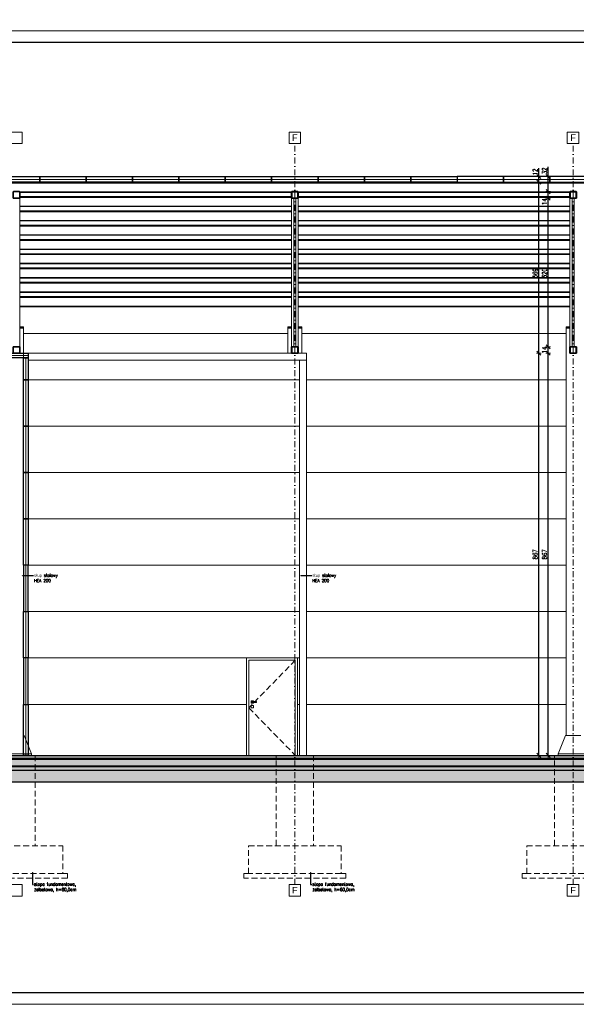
# Model space of a CAD drawing. Header units: millimetres. Extents: x 16720 to 74016, y 25810 to 81213.
# Tile 228 of 256: x 38811 to 40011, y 41736 to 43860. Entities that reach past the tile are written whole.
import ezdxf
from ezdxf import colors
from ezdxf.entities.mleader import LeaderData, LeaderLine
from ezdxf.math import Vec2, Vec3

# ---------------------------------------------------------------- set-up
doc = ezdxf.new("R2010")
doc.units = ezdxf.units.MM
for name, pattern in [('2', [1, 0.5, -0.5]), ('DASHDOTX2', [50.8, 25.4, -12.7, 0, -12.7]), ('DASHED2', [9.525, 6.35, -3.175]), ('HIDDENX2', [19.05, 12.7, -6.35])]:
    doc.linetypes.add(name, pattern=pattern)
for name, color, linetype, lineweight in [('1', 7, 'Continuous', 9), ('_CIENKIE', 35, 'Continuous', 5), ('_GRUBE', 7, 'Continuous', 40), ('_HATCH', 157, 'Continuous', 5), ('_IZOLACJA', 40, 'DASHED2', 9), ('_IZOLACJA obrys', 30, 'Continuous', 5), ('_IZOLACJA TERM.', 94, 'BATTING', 9), ('_OPISY', 110, 'Continuous', 9), ('_OŚ', 165, 'DASHDOTX2', 9), ('_PRZERYWANE', 252, 'HIDDENX2', 9), ('_PŁYTA WARSTWOWA', 70, 'Continuous', 25), ('_RAMKA', 212, 'Continuous', 9), ('_STAL', 113, 'Continuous', 35), ('_WIDOKOWE', 252, 'Continuous', 9), ('_WYMIAR', 151, 'Continuous', 9), ('_ŚREDNIE', 90, 'Continuous', 25)]:
    doc.layers.add(name, color=color, linetype=linetype, lineweight=lineweight)
doc.styles.add('ROMANS', font='romans.shx', dxfattribs={"width": 0.8, "height": 17})
doc.styles.add('ROMANS 50', font='romans.shx', dxfattribs={"width": 0.7, "height": 10})
doc.styles.get("Standard").update_dxf_attribs({"font": 'arial.ttf'})
doc.linetypes.add('BATTING', pattern='A,0.00254,-2.54,[134,ltypeshp.shx,S=2.54,R=0,X=-2.54,Y=0],-5.08,[134,ltypeshp.shx,S=2.54,R=180,X=2.54,Y=0],-2.54', length=10.16254)
doc.dimstyles.new('DOM w 50', dxfattribs={"dimscale": 3, "dimtxt": 10, "dimasz": 0.3, "dimexe": 1.25, "dimexo": 2, "dimgap": 1, "dimtad": 1, "dimdec": 0, "dimtxsty": 'ROMANS 50', "dimblk1": 'wymgreg', "dimblk2": 'wymgregII', "dimsah": 1, "dimcen": 2.5, "dimdle": 1, "dimse1": 1, "dimse2": 1, "dimclre": 254, "dimadec": 0, "dimazin": 0, "dimtfac": 1, "dimtdec": 0, "dimtix": 1, "dimtmove": 1, "dimatfit": 3, "dimfxl": 1.25, "dimarcsym": 0})
pattern_1 = [(45, (-154994.024, 6872.2466), (7e-16, 3.367596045), [2.38125, -2.38125])]

# ---------------------------------------------------------------- blocks, each defined once
blk = doc.blocks.new('wymgreg')
at = {"layer": '1'}
for p, q in [((0, 0), (-4.9, -4.9)), ((4.8, 0), (-3.9, 0)), ((0, 5.7), (0, -5.7)), ((0, 0), (4.9, 4.9))]:
    blk.add_line(p, q, dxfattribs=at)
blk = doc.blocks.new('wymgregII')
at = {"layer": '1', "rotation": 180}
blk.add_blockref('wymgreg', (0, 0), dxfattribs=at)
blk = doc.blocks.new('*D7049')
at = {"layer": '_WYMIAR', "color": 0, "lineweight": -2}
blk.add_line((39950.5, 42273.7), (39950.5, 43139.2), dxfattribs=at)
at = {"layer": 'Defpoints', "color": 0}
for p in [(39950.5, 43140.1), (39999.2, 43140.1), (39987.1, 42272.8)]:
    blk.add_point(p, dxfattribs=at)
at = {"layer": '_WYMIAR', "color": 0, "linetype": 'ByBlock', "lineweight": -2, "xscale": 0.8999999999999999, "yscale": 0.8999999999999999, "zscale": 0.8999999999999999}
for name, p, rotation in [('wymgregII', (39950.5, 43140.1), 90), ('wymgreg', (39950.5, 42272.8), 270)]:
    blk.add_blockref(name, p, dxfattribs=dict(at, rotation=rotation))
at = {"layer": '_WYMIAR', "color": 0, "insert": (39942.5, 42706.4), "char_height": 10, "attachment_point": 5, "rotation": 90, "style": 'ROMANS 50'}
blk.add_mtext('867', dxfattribs=at)
blk = doc.blocks.new('*D7050')
at = {"layer": '_WYMIAR', "color": 0, "lineweight": -2}
for p, q in [((39950.5, 43155), (39950.5, 43155.9)), ((39950.5, 43140.1), (39950.5, 43154.1)), ((39950.5, 43139.2), (39950.5, 43138.3))]:
    blk.add_line(p, q, dxfattribs=at)
at = {"layer": 'Defpoints', "color": 0}
for p in [(39950.5, 43154.1), (39999.2, 43140.1), (40000, 43154.1)]:
    blk.add_point(p, dxfattribs=at)
at = {"layer": '_WYMIAR', "color": 0, "linetype": 'ByBlock', "lineweight": -2, "xscale": 0.8999999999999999, "yscale": 0.8999999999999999, "zscale": 0.8999999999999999}
for name, p, rotation in [('wymgregII', (39950.5, 43154.1), 270), ('wymgreg', (39950.5, 43140.1), 90)]:
    blk.add_blockref(name, p, dxfattribs=dict(at, rotation=rotation))
at = {"layer": '_WYMIAR', "color": 0, "insert": (39942.5, 43147.1), "char_height": 10, "attachment_point": 5, "rotation": 90, "style": 'ROMANS 50'}
blk.add_mtext('14', dxfattribs=at)
blk = doc.blocks.new('*D7051')
at = {"layer": '_WYMIAR', "color": 0, "lineweight": -2}
blk.add_line((39950.5, 43155), (39950.5, 43473.5), dxfattribs=at)
at = {"layer": 'Defpoints', "color": 0}
for p in [(39950.5, 43474.4), (40000, 43474.4), (40000, 43154.1)]:
    blk.add_point(p, dxfattribs=at)
at = {"layer": '_WYMIAR', "color": 0, "linetype": 'ByBlock', "lineweight": -2, "xscale": 0.8999999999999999, "yscale": 0.8999999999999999, "zscale": 0.8999999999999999}
for name, p, rotation in [('wymgregII', (39950.5, 43474.4), 90), ('wymgreg', (39950.5, 43154.1), 270)]:
    blk.add_blockref(name, p, dxfattribs=dict(at, rotation=rotation))
at = {"layer": '_WYMIAR', "color": 0, "insert": (39942.5, 43312.6), "char_height": 10, "attachment_point": 5, "rotation": 90, "style": 'ROMANS 50'}
blk.add_mtext('320', dxfattribs=at)
blk = doc.blocks.new('*D7052')
at = {"layer": '_WYMIAR', "color": 0, "lineweight": -2}
blk.add_line((39950.5, 43475.3), (39950.5, 43487.8), dxfattribs=at)
at = {"layer": 'Defpoints', "color": 0}
for p in [(39950.5, 43488.7), (39999.2, 43488.7), (40000, 43474.4)]:
    blk.add_point(p, dxfattribs=at)
at = {"layer": '_WYMIAR', "color": 0, "linetype": 'ByBlock', "lineweight": -2, "xscale": 0.8999999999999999, "yscale": 0.8999999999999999, "zscale": 0.8999999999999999}
for name, p, rotation in [('wymgregII', (39950.5, 43488.7), 90), ('wymgreg', (39950.5, 43474.4), 270)]:
    blk.add_blockref(name, p, dxfattribs=dict(at, rotation=rotation))
at = {"layer": '_WYMIAR', "color": 0, "insert": (39942.5, 43466.8), "char_height": 10, "attachment_point": 5, "rotation": 90, "style": 'ROMANS 50'}
blk.add_mtext('14', dxfattribs=at)
blk = doc.blocks.new('*D7053')
at = {"layer": '_WYMIAR', "color": 0, "lineweight": -2}
for p, q in [((39950.5, 43521.2), (39950.5, 43542)), ((39950.5, 43489.6), (39950.5, 43520.3))]:
    blk.add_line(p, q, dxfattribs=at)
at = {"layer": 'Defpoints', "color": 0}
for p in [(39950.5, 43521.2), (39966.3, 43521.2), (39999.2, 43488.7)]:
    blk.add_point(p, dxfattribs=at)
at = {"layer": '_WYMIAR', "color": 0, "linetype": 'ByBlock', "lineweight": -2, "xscale": 0.8999999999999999, "yscale": 0.8999999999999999, "zscale": 0.8999999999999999}
for name, p, rotation in [('wymgregII', (39950.5, 43521.2), 90), ('wymgreg', (39950.5, 43488.7), 270)]:
    blk.add_blockref(name, p, dxfattribs=dict(at, rotation=rotation))
at = {"layer": '_WYMIAR', "color": 0, "insert": (39942.5, 43533.4), "char_height": 10, "attachment_point": 5, "rotation": 90, "style": 'ROMANS 50'}
blk.add_mtext('32', dxfattribs=at)
blk = doc.blocks.new('*D7054')
at = {"layer": '_WYMIAR', "color": 0, "lineweight": -2}
blk.add_line((39930.2, 42273.7), (39930.2, 43139.2), dxfattribs=at)
at = {"layer": 'Defpoints', "color": 0}
for p in [(39930.2, 43140.1), (40000.4, 43140.1), (39980.8, 42272.8)]:
    blk.add_point(p, dxfattribs=at)
at = {"layer": '_WYMIAR', "color": 0, "linetype": 'ByBlock', "lineweight": -2, "xscale": 0.8999999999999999, "yscale": 0.8999999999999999, "zscale": 0.8999999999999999}
for name, p, rotation in [('wymgregII', (39930.2, 43140.1), 90), ('wymgreg', (39930.2, 42272.8), 270)]:
    blk.add_blockref(name, p, dxfattribs=dict(at, rotation=rotation))
at = {"layer": '_WYMIAR', "color": 0, "insert": (39922.2, 42706.4), "char_height": 10, "attachment_point": 5, "rotation": 90, "style": 'ROMANS 50'}
blk.add_mtext('867', dxfattribs=at)
blk = doc.blocks.new('*D7055')
at = {"layer": '_WYMIAR', "color": 0, "lineweight": -2}
blk.add_line((39930.2, 43141), (39930.2, 43508.1), dxfattribs=at)
at = {"layer": 'Defpoints', "color": 0}
for p in [(39919.2, 43509), (39930.2, 43509), (40000.4, 43140.1)]:
    blk.add_point(p, dxfattribs=at)
at = {"layer": '_WYMIAR', "color": 0, "linetype": 'ByBlock', "lineweight": -2, "xscale": 0.8999999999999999, "yscale": 0.8999999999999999, "zscale": 0.8999999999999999}
for name, p, rotation in [('wymgregII', (39930.2, 43509), 90), ('wymgreg', (39930.2, 43140.1), 270)]:
    blk.add_blockref(name, p, dxfattribs=dict(at, rotation=rotation))
at = {"layer": '_WYMIAR', "color": 0, "insert": (39922.2, 43312.5), "char_height": 10, "attachment_point": 5, "rotation": 90, "style": 'ROMANS 50'}
blk.add_mtext('369', dxfattribs=at)
blk = doc.blocks.new('*D7056')
at = {"layer": '_WYMIAR', "color": 0, "lineweight": -2}
for p, q in [((39930.2, 43521.2), (39930.2, 43539.4)), ((39930.2, 43509.9), (39930.2, 43520.3))]:
    blk.add_line(p, q, dxfattribs=at)
at = {"layer": 'Defpoints', "color": 0}
for p in [(39888.2, 43521.2), (39930.2, 43521.2), (39919.2, 43509)]:
    blk.add_point(p, dxfattribs=at)
at = {"layer": '_WYMIAR', "color": 0, "linetype": 'ByBlock', "lineweight": -2, "xscale": 0.8999999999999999, "yscale": 0.8999999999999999, "zscale": 0.8999999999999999}
for name, p, rotation in [('wymgregII', (39930.2, 43521.2), 90), ('wymgreg', (39930.2, 43509), 270)]:
    blk.add_blockref(name, p, dxfattribs=dict(at, rotation=rotation))
at = {"layer": '_WYMIAR', "color": 0, "insert": (39922.2, 43531.3), "char_height": 10, "attachment_point": 5, "rotation": 90, "style": 'ROMANS 50'}
blk.add_mtext('12', dxfattribs=at)

msp = doc.modelspace()

# ---------------------------------------------------------------- hatches: boundary and pattern name
at = {"layer": '_HATCH'}
h = msp.add_hatch(dxfattribs=at)
h.set_pattern_fill('DASH', color=256, scale=0.75, angle=45)
h.set_pattern_definition(pattern_1)
h.paths.add_polyline_path([(41215.6, 42272.8), (38192.6, 42272.8), (38192.6, 42264.8), (41215.6, 42264.8)])
h = msp.add_hatch(dxfattribs=at)
h.set_pattern_fill('DASH', color=256, scale=0.75, angle=45)
h.set_pattern_definition(pattern_1)
h.paths.add_polyline_path([(41215.6, 42264.8), (38192.6, 42264.8), (38192.6, 42249.8), (41215.6, 42249.8)])
h = msp.add_hatch(dxfattribs=at)
h.set_pattern_fill('AR-CONC', color=157, scale=0.05, angle=45)
h.paths.add_polyline_path([(41215.6, 42249.8), (38192.6, 42249.8), (38192.6, 42239.8), (41215.6, 42239.8)])
h = msp.add_hatch(dxfattribs=at)
h.set_pattern_fill('AR-SAND', color=157, scale=0.08, angle=45)
h.paths.add_polyline_path([(41239.6, 42212.8), (41239.6, 42077.8), (41215.6, 42077.8), (41215.6, 42239.8), (38192.6, 42239.8), (38192.6, 42077.8), (38168.6, 42077.8), (38168.6, 42212.8), (38039.8, 42212.8), (38138.6, 42047.8), (38222.6, 42047.8), (38389.6, 42214.8), (41018.6, 42214.8), (41185.6, 42047.8), (41269.6, 42047.8), (41434.6, 42212.8)])

# ---------------------------------------------------------------- linework, layer by layer
at = {"layer": '_CIENKIE', "color": 157}
for p, q in [((39389.1, 43182.8), (38819.1, 43182.8)), ((39989.1, 43182.8), (39419.1, 43182.8)), ((39989.1, 43082.8), (39429.1, 43082.8)), ((39989.1, 42982.8), (39429.1, 42982.8)), ((39989.1, 42882.8), (39429.1, 42882.8)), ((39989.1, 42782.8), (39429.1, 42782.8)), ((39989.1, 42682.8), (39429.1, 42682.8)), ((39989.1, 42582.8), (39429.1, 42582.8)), ((39989.1, 42482.8), (39429.1, 42482.8)), ((39989.1, 42382.8), (39429.1, 42382.8))]:
    msp.add_line(p, q, dxfattribs=at)
at = {"layer": '_GRUBE'}
msp.add_lwpolyline([(38192.6, 42249.8), (41215.6, 42249.8), (41215.6, 42264.8), (38192.6, 42264.8), (38192.6, 42249.8)], dxfattribs=at)
at = {"layer": '_IZOLACJA', "linetype": '2', "ltscale": 10, "const_width": 0.5}
msp.add_lwpolyline([(41213.6, 42265.8), (38194.6, 42265.8)], dxfattribs=at)
at = {"layer": '_IZOLACJA obrys'}
msp.add_lwpolyline([(41213.6, 42266.8), (38194.6, 42266.8)], dxfattribs=at)
at = {"layer": '_IZOLACJA TERM.', "ltscale": 0.58}
for p, q in [((38854.1, 43515.1), (38754.1, 43515.1)), ((38954.1, 43515.1), (38854.1, 43515.1)), ((39054.1, 43515.1), (38954.1, 43515.1)), ((39154.1, 43515.1), (39054.1, 43515.1)), ((39254.1, 43515.1), (39154.1, 43515.1)), ((39354.1, 43515.1), (39254.1, 43515.1)), ((39454.1, 43515.1), (39354.1, 43515.1)), ((39554.1, 43515.1), (39454.1, 43515.1)), ((39654.1, 43515.1), (39554.1, 43515.1)), ((39754.1, 43515.1), (39654.1, 43515.1)), ((39754.1, 43515.1), (39854.1, 43515.1)), ((39854.1, 43515.1), (39954.1, 43515.1)), ((39954.1, 43515.1), (40054.1, 43515.1))]:
    msp.add_line(p, q, dxfattribs=at)
at = {"layer": '_IZOLACJA TERM.', "ltscale": 0.48}
for p, q in [((38189.1, 43135.1), (38829.1, 43135.1)), ((38824.1, 43130.1), (38824.1, 43082.8)), ((38824.1, 43082.8), (38824.1, 42982.8)), ((38824.1, 42982.8), (38824.1, 42882.8)), ((38824.1, 42882.8), (38824.1, 42782.8)), ((38824.1, 42782.8), (38824.1, 42682.8)), ((38824.1, 42582.8), (38824.1, 42682.8)), ((38824.1, 42582.8), (38824.1, 42482.8)), ((38824.1, 42382.8), (38824.1, 42482.8)), ((38824.1, 42382.8), (38824.1, 42272.8))]:
    msp.add_line(p, q, dxfattribs=at)
at = {"layer": '_OŚ', "ltscale": 0.5}
for p, q in [((39404.1, 41994.1), (39404.1, 43592.2)), ((40004.1, 41994.1), (40004.1, 43592.2))]:
    msp.add_line(p, q, dxfattribs=at)
at = {"layer": '_OŚ', "linetype": 'ByBlock'}
for points in [[(38791.6, 43592.2), (38816.6, 43592.2), (38816.6, 43617.2), (38791.6, 43617.2)], [(39391.6, 43592.2), (39416.6, 43592.2), (39416.6, 43617.2), (39391.6, 43617.2)], [(39991.6, 43592.2), (40016.6, 43592.2), (40016.6, 43617.2), (39991.6, 43617.2)], [(38791.6, 41969.1), (38816.6, 41969.1), (38816.6, 41994.1), (38791.6, 41994.1)], [(39391.6, 41969.1), (39416.6, 41969.1), (39416.6, 41994.1), (39391.6, 41994.1)], [(39991.6, 41969.1), (40016.6, 41969.1), (40016.6, 41994.1), (39991.6, 41994.1)]]:
    msp.add_lwpolyline(points, close=True, dxfattribs=at)
at = {"layer": '_PRZERYWANE'}
for points in [[(39405.1, 42477.8), (39305.1, 42375.3), (39405.1, 42272.8)], [(38764.1, 42077.8), (38764.1, 42272.8), (38844.1, 42272.8), (38844.1, 42077.8)], [(39364.1, 42077.8), (39364.1, 42272.8), (39444.1, 42272.8), (39444.1, 42077.8)], [(39964.1, 42077.8), (39964.1, 42272.8), (40044.1, 42272.8), (40044.1, 42077.8)], [(38904.1, 42017.8), (38914.1, 42017.8), (38914.1, 42007.8), (38694.1, 42007.8), (38694.1, 42017.8), (38704.1, 42017.8)], [(39504.1, 42017.8), (39514.1, 42017.8), (39514.1, 42007.8), (39294.1, 42007.8), (39294.1, 42017.8), (39304.1, 42017.8)], [(40104.1, 42017.8), (40114.1, 42017.8), (40114.1, 42007.8), (39894.1, 42007.8), (39894.1, 42017.8), (39904.1, 42017.8)]]:
    msp.add_lwpolyline(points, dxfattribs=at)
for points in [[(38704.1, 42077.8), (38904.1, 42077.8), (38904.1, 42017.8), (38704.1, 42017.8)], [(39304.1, 42077.8), (39504.1, 42077.8), (39504.1, 42017.8), (39304.1, 42017.8)], [(39904.1, 42077.8), (40104.1, 42077.8), (40104.1, 42017.8), (39904.1, 42017.8)]]:
    msp.add_lwpolyline(points, close=True, dxfattribs=at)
at = {"layer": '_PŁYTA WARSTWOWA'}
for points in [[(38754.1, 43521.2), (38854.1, 43521.2), (38854.1, 43509), (38754.1, 43509)], [(38854.1, 43521.2), (38954.1, 43521.2), (38954.1, 43509), (38854.1, 43509)], [(38954.1, 43521.2), (39054.1, 43521.2), (39054.1, 43509), (38954.1, 43509)], [(39054.1, 43521.2), (39154.1, 43521.2), (39154.1, 43509), (39054.1, 43509)], [(39154.1, 43521.2), (39254.1, 43521.2), (39254.1, 43509), (39154.1, 43509)], [(39254.1, 43521.2), (39354.1, 43521.2), (39354.1, 43509), (39254.1, 43509)], [(39354.1, 43521.2), (39454.1, 43521.2), (39454.1, 43509), (39354.1, 43509)], [(39454.1, 43521.2), (39554.1, 43521.2), (39554.1, 43509), (39454.1, 43509)], [(39554.1, 43521.2), (39654.1, 43521.2), (39654.1, 43509), (39554.1, 43509)], [(39654.1, 43521.2), (39754.1, 43521.2), (39754.1, 43509), (39654.1, 43509)], [(39854.1, 43521.2), (39754.1, 43521.2), (39754.1, 43509), (39854.1, 43509)], [(39954.1, 43521.2), (39854.1, 43521.2), (39854.1, 43509), (39954.1, 43509)], [(40054.1, 43521.2), (39954.1, 43521.2), (39954.1, 43509), (40054.1, 43509)], [(38829.1, 43130.1), (38189.1, 43130.1), (38189.1, 43140.1), (38829.1, 43140.1)], [(38819.1, 43082.8), (38819.1, 43130.1), (38829.1, 43130.1), (38829.1, 43082.8)], [(38819.1, 42982.8), (38819.1, 43082.8), (38829.1, 43082.8), (38829.1, 42982.8)], [(38819.1, 42882.8), (38819.1, 42982.8), (38829.1, 42982.8), (38829.1, 42882.8)], [(38819.1, 42782.8), (38819.1, 42882.8), (38829.1, 42882.8), (38829.1, 42782.8)], [(38819.1, 42682.8), (38819.1, 42782.8), (38829.1, 42782.8), (38829.1, 42682.8)], [(38819.1, 42682.8), (38819.1, 42582.8), (38829.1, 42582.8), (38829.1, 42682.8)], [(38819.1, 42482.8), (38819.1, 42582.8), (38829.1, 42582.8), (38829.1, 42482.8)], [(38819.1, 42482.8), (38819.1, 42382.8), (38829.1, 42382.8), (38829.1, 42482.8)], [(38819.1, 42272.8), (38819.1, 42382.8), (38829.1, 42382.8), (38829.1, 42272.8)]]:
    msp.add_lwpolyline(points, close=True, dxfattribs=at)
at = {"layer": '_RAMKA', "color": 0}
msp.add_lwpolyline([(30071.5, 48035.8), (41071.5, 48035.8), (41071.5, 43835.8), (30071.5, 43835.8)], close=True, dxfattribs=at)
at = {"layer": '_RAMKA'}
msp.add_lwpolyline([(37763.3, 43835.8), (42113.3, 43835.8), (42113.3, 41735.8), (37763.3, 41735.8)], close=True, dxfattribs=at)
at = {"layer": '_RAMKA', "const_width": 2.5}
msp.add_lwpolyline([(37788.3, 43810.8), (42088.3, 43810.8), (42088.3, 41760.8), (37863.3, 41760.8), (37863.3, 43220.8), (37788.3, 43220.8)], close=True, dxfattribs=at)
at = {"layer": '_STAL'}
for points in [[(38811.1, 43488.2), (38811.1, 43474.9, -0.414214), (38810.6, 43474.4), (38797.6, 43474.4, -0.414214), (38797.1, 43474.9), (38797.1, 43488.2, -0.414214), (38797.6, 43488.7), (38810.6, 43488.7, -0.414214)], [(39411.1, 43488.2), (39411.1, 43474.9, -0.414214), (39410.6, 43474.4), (39397.6, 43474.4, -0.414214), (39397.1, 43474.9), (39397.1, 43488.2, -0.414214), (39397.6, 43488.7), (39410.6, 43488.7, -0.414214)], [(39410.7, 43488.2), (39410.7, 43474.9, -0.414214), (39410.6, 43474.8), (39397.6, 43474.8, -0.414214), (39397.5, 43474.9), (39397.5, 43488.2, -0.414214), (39397.6, 43488.3), (39410.6, 43488.3, -0.414214)], [(40011.1, 43488.2), (40011.1, 43474.9, -0.414214), (40010.6, 43474.4), (39997.6, 43474.4, -0.414214), (39997.1, 43474.9), (39997.1, 43488.2, -0.414214), (39997.6, 43488.7), (40010.6, 43488.7, -0.414214)], [(40010.7, 43488.2), (40010.7, 43474.9, -0.414214), (40010.6, 43474.8), (39997.6, 43474.8, -0.414214), (39997.5, 43474.9), (39997.5, 43488.2, -0.414214), (39997.6, 43488.3), (40010.6, 43488.3, -0.414214)], [(38811.1, 43153.6), (38811.1, 43140.6, -0.414214), (38810.6, 43140.1), (38797.6, 43140.1, -0.414214), (38797.1, 43140.6), (38797.1, 43153.6, -0.414214), (38797.6, 43154.1), (38810.6, 43154.1, -0.414214)], [(39411.1, 43153.6), (39411.1, 43140.6, -0.414214), (39410.6, 43140.1), (39397.6, 43140.1, -0.414214), (39397.1, 43140.6), (39397.1, 43153.6, -0.414214), (39397.6, 43154.1), (39410.6, 43154.1, -0.414214)], [(39410.7, 43153.6), (39410.7, 43140.6, -0.414214), (39410.6, 43140.5), (39397.6, 43140.5, -0.414214), (39397.5, 43140.6), (39397.5, 43153.6, -0.414214), (39397.6, 43153.7), (39410.6, 43153.7, -0.414214)], [(40011.1, 43153.6), (40011.1, 43140.6, -0.414214), (40010.6, 43140.1), (39997.6, 43140.1, -0.414214), (39997.1, 43140.6), (39997.1, 43153.6, -0.414214), (39997.6, 43154.1), (40010.6, 43154.1, -0.414214)], [(40010.7, 43153.6), (40010.7, 43140.6, -0.414214), (40010.6, 43140.5), (39997.6, 43140.5, -0.414214), (39997.5, 43140.6), (39997.5, 43153.6, -0.414214), (39997.6, 43153.7), (40010.6, 43153.7, -0.414214)]]:
    msp.add_lwpolyline(points, format="xyb", close=True, dxfattribs=at)
at = {"layer": '_WIDOKOWE'}
for p, q in [((38189.1, 43508.8), (41219.1, 43508.8)), ((38189.1, 43506.7), (41219.1, 43506.7)), ((38811.1, 43488), (39397.1, 43488)), ((38811.1, 43487), (39397.1, 43487)), ((38811.1, 43478.4), (39397.1, 43478.4)), ((38811.1, 43476.2), (39397.1, 43476.2)), ((39411.1, 43488), (39997.1, 43488)), ((39411.1, 43487), (39997.1, 43487)), ((39411.1, 43478.4), (39997.1, 43478.4)), ((39411.1, 43476.2), (39997.1, 43476.2)), ((38811.1, 43457.5), (39397.1, 43457.5)), ((38811.1, 43456.6), (39397.1, 43456.6)), ((39411.1, 43457.5), (39997.1, 43457.5)), ((39411.1, 43456.6), (39997.1, 43456.6)), ((38811.1, 43447.5), (39397.1, 43447.5)), ((38811.1, 43445.4), (39397.1, 43445.4)), ((39411.1, 43447.5), (39997.1, 43447.5)), ((39411.1, 43445.4), (39997.1, 43445.4)), ((38811.1, 43426.7), (39397.1, 43426.7)), ((38811.1, 43425.7), (39397.1, 43425.7)), ((38811.1, 43416.6), (39397.1, 43416.6)), ((38811.1, 43414.5), (39397.1, 43414.5)), ((39411.1, 43426.7), (39997.1, 43426.7)), ((39411.1, 43425.7), (39997.1, 43425.7)), ((39411.1, 43416.6), (39997.1, 43416.6)), ((39411.1, 43414.5), (39997.1, 43414.5)), ((38811.1, 43395.8), (39397.1, 43395.8)), ((38811.1, 43394.8), (39397.1, 43394.8)), ((39411.1, 43395.8), (39997.1, 43395.8)), ((39411.1, 43394.8), (39997.1, 43394.8)), ((38811.1, 43385.8), (39397.1, 43385.8)), ((38811.1, 43383.6), (39397.1, 43383.6)), ((39411.1, 43385.8), (39997.1, 43385.8)), ((39411.1, 43383.6), (39997.1, 43383.6)), ((38811.1, 43364.9), (39397.1, 43364.9)), ((38811.1, 43364), (39397.1, 43364)), ((38811.1, 43354.9), (39397.1, 43354.9)), ((38811.1, 43352.8), (39397.1, 43352.8)), ((39411.1, 43364.9), (39997.1, 43364.9)), ((39411.1, 43364), (39997.1, 43364)), ((39411.1, 43354.9), (39997.1, 43354.9)), ((39411.1, 43352.8), (39997.1, 43352.8)), ((38811.1, 43334.1), (39397.1, 43334.1)), ((38811.1, 43333.1), (39397.1, 43333.1)), ((39411.1, 43334.1), (39997.1, 43334.1)), ((39411.1, 43333.1), (39997.1, 43333.1)), ((38811.1, 43324.1), (39397.1, 43324.1)), ((38811.1, 43321.9), (39397.1, 43321.9)), ((39411.1, 43324.1), (39997.1, 43324.1)), ((39411.1, 43321.9), (39997.1, 43321.9)), ((38811.1, 43303.2), (39397.1, 43303.2)), ((38811.1, 43302.3), (39397.1, 43302.3)), ((38811.1, 43293.2), (39397.1, 43293.2)), ((38811.1, 43291), (39397.1, 43291)), ((39411.1, 43303.2), (39997.1, 43303.2)), ((39411.1, 43302.3), (39997.1, 43302.3)), ((39411.1, 43293.2), (39997.1, 43293.2)), ((39411.1, 43291), (39997.1, 43291)), ((38811.1, 43272.3), (39397.1, 43272.3)), ((38811.1, 43271.4), (39397.1, 43271.4)), ((38811.1, 43262.3), (39397.1, 43262.3)), ((39411.1, 43272.3), (39997.1, 43272.3)), ((39411.1, 43271.4), (39997.1, 43271.4)), ((39411.1, 43262.3), (39997.1, 43262.3)), ((38811.1, 43260.2), (39397.1, 43260.2)), ((38811.1, 43241.5), (39397.1, 43241.5)), ((38811.1, 43240.5), (39397.1, 43240.5)), ((39411.1, 43260.2), (39997.1, 43260.2)), ((39411.1, 43241.5), (39997.1, 43241.5)), ((39411.1, 43240.5), (39997.1, 43240.5)), ((38819.1, 42272.8), (38819.1, 43194.2)), ((39389.1, 43140.1), (39389.1, 43194.2)), ((39419.1, 43140.1), (39419.1, 43194.2)), ((39989.1, 42315.9), (39989.1, 43194.2)), ((38829.1, 43140.1), (39429.1, 43140.1)), ((39429.1, 42272.8), (39429.1, 43140.1)), ((38829.1, 43125.1), (39429.1, 43125.1)), ((39414.1, 42272.8), (39414.1, 43125.1)), ((39414.1, 43082.8), (38829.1, 43082.8)), ((39414.1, 42982.8), (38829.1, 42982.8)), ((39414.1, 42882.8), (38829.1, 42882.8)), ((39414.1, 42782.8), (38829.1, 42782.8)), ((39414.1, 42682.8), (38829.1, 42682.8)), ((39414.1, 42582.8), (38829.1, 42582.8)), ((39414.1, 42482.8), (38829.1, 42482.8)), ((39300.1, 42382.8), (38829.1, 42382.8)), ((39414.1, 42382.8), (39410.1, 42382.8)), ((38820.6, 42315.9), (38819.1, 42315.9)), ((38820.6, 42315.9), (38836.1, 42276)), ((39987.6, 42315.9), (39972.1, 42276)), ((40020.6, 42315.9), (39987.6, 42315.9)), ((38841.1, 42272.8), (38768.1, 42272.8)), ((38836.1, 42276), (38772.1, 42276)), ((38836.1, 42276), (38836.1, 42272.8)), ((40041.1, 42272.8), (39968.1, 42272.8)), ((39972.1, 42276), (39972.1, 42272.8)), ((40036.1, 42276), (39972.1, 42276))]:
    msp.add_line(p, q, dxfattribs=at)
at = {"layer": '_WIDOKOWE', "ltscale": 2}
for p, q in [((38811.1, 43474.4), (38811.1, 43153.6)), ((39397.1, 43474.4), (39397.1, 43153.1)), ((39402.1, 43474.4), (39402.1, 43154.1)), ((39406.1, 43474.4), (39406.1, 43154.1)), ((39411.1, 43474.4), (39411.1, 43153.6)), ((39997.1, 43474.4), (39997.1, 43153.1)), ((40002.1, 43474.4), (40002.1, 43154.1)), ((40006.1, 43474.4), (40006.1, 43154.1)), ((38811.1, 43197), (38819.1, 43197)), ((38811.1, 43195.6), (38819.1, 43195.6)), ((38811.1, 43194.2), (38819.1, 43194.2)), ((38819.1, 43197), (38819.1, 43195.6)), ((38819.1, 43195.6), (38819.1, 43194.2)), ((39389.1, 43197), (39397.1, 43197)), ((39389.1, 43197), (39389.1, 43195.6)), ((39389.1, 43195.6), (39397.1, 43195.6)), ((39389.1, 43195.6), (39389.1, 43194.2)), ((39389.1, 43194.2), (39397.1, 43194.2)), ((39411.1, 43197), (39419.1, 43197)), ((39411.1, 43195.6), (39419.1, 43195.6)), ((39411.1, 43194.2), (39419.1, 43194.2)), ((39419.1, 43197), (39419.1, 43195.6)), ((39419.1, 43195.6), (39419.1, 43194.2)), ((39989.1, 43197), (39997.1, 43197)), ((39989.1, 43197), (39989.1, 43195.6)), ((39989.1, 43195.6), (39997.1, 43195.6)), ((39989.1, 43195.6), (39989.1, 43194.2)), ((39989.1, 43194.2), (39997.1, 43194.2))]:
    msp.add_line(p, q, dxfattribs=at)
at = {"layer": '_WIDOKOWE'}
for points in [[(39410.1, 42482.8), (39300.1, 42482.8), (39300.1, 42272.8), (39410.1, 42272.8)], [(39405.1, 42477.8), (39305.1, 42477.8), (39305.1, 42272.8), (39405.1, 42272.8)], [(39310.1, 42380.3), (39315.1, 42380.3), (39315.1, 42375.3), (39310.1, 42375.3)], [(39311.6, 42388.8), (39321.6, 42388.8), (39321.6, 42386.8), (39311.6, 42386.8)]]:
    msp.add_lwpolyline(points, close=True, dxfattribs=at)
msp.add_lwpolyline([(39315.1, 42386.8), (39315.1, 42385.3), (39310.1, 42385.3), (39310.1, 42390.3), (39315.1, 42390.3), (39315.1, 42388.8)], dxfattribs=at)
at = {"layer": '_ŚREDNIE'}
for p, q in [((38192.6, 42272.8), (41215.6, 42272.8)), ((41215.6, 42239.8), (38192.6, 42239.8))]:
    msp.add_line(p, q, dxfattribs=at)
msp.add_lwpolyline([(41434.6, 42212.8), (41269.6, 42047.8), (41185.6, 42047.8), (41018.6, 42214.8), (38389.6, 42214.8), (38222.6, 42047.8), (38138.6, 42047.8), (38039.8, 42212.8)], dxfattribs=at)

# ---------------------------------------------------------------- texts
at = {"layer": '_OPISY', "char_height": 14, "attachment_point": 5}
for insert in [(39404.1, 43605.1), (40004.1, 43605.1), (39404.1, 41982), (40004.1, 41982)]:
    msp.add_mtext_dynamic_manual_height_columns('\\pxqc;F', width=127.013, gutter_width=12.5, heights=[0], dxfattribs=dict(at, insert=insert))

# ---------------------------------------------------------------- dimensions: what is measured, and where the dimension line sits
at = {"layer": '_WYMIAR'}
for base, p1, p2, picture, middle in [((39930.2, 43521.2), (39919.2, 43509), (39888.2, 43521.2), '*D7056', (39930.2, 43531.3)), ((39950.4735, 43521.152), (39999.25, 43488.6591), (39966.2909, 43521.152), '*D7053', (39950.4735, 43533.383)), ((39930.2, 43509), (40000.4, 43140.1), (39919.2, 43509), '*D7055', (39930.2, 43312.5)), ((39950.5, 43488.7), (40000, 43474.4), (39999.2, 43488.7), '*D7052', (39950.5, 43466.8)), ((39950.5, 43474.4), (40000, 43154.1), (40000, 43474.4), '*D7051', (39950.5, 43312.6))]:
    dim = msp.add_linear_dim(base=base, p1=p1, p2=p2, angle=90, dimstyle='DOM w 50', override={"dimtxsty": 'ROMANS 50'}, dxfattribs=at)
    dim.commit()
    dim.dimension.update_dxf_attribs({"geometry": picture, "text_midpoint": middle, "dimtype": 160})
for base, p1, p2, picture, middle in [((39950.5, 43154.1), (39999.2, 43140.1), (40000, 43154.1), '*D7050', (39942.5, 43147.1)), ((39930.2, 43140.1), (39980.8, 42272.8), (40000.4, 43140.1), '*D7054', (39922.2, 42706.4)), ((39950.5, 43140.1), (39987.1, 42272.8), (39999.2, 43140.1), '*D7049', (39942.5, 42706.4))]:
    dim = msp.add_linear_dim(base=base, p1=p1, p2=p2, angle=90, dimstyle='DOM w 50', override={"dimtxsty": 'ROMANS 50'}, dxfattribs=at)
    dim.commit()
    dim.dimension.update_dxf_attribs({"geometry": picture, "text_midpoint": middle})

# ---------------------------------------------------------------- leaders
at = {"layer": '_OPISY'}
ml = msp.add_multileader_mtext('Standard', dxfattribs=at)
ml.set_content('{\\Fsimplex|c238;słup stalowy \\PHEA 200}', color=256, style='ROMANS')
ml.set_leader_properties()
ml.build(insert=Vec2(0, 0))
ml.multileader.update_dxf_attribs({"dogleg_length": 2, "arrow_head_size": 3})
ctx = ml.context
ctx.base_point, ctx.char_height, ctx.arrow_head_size, ctx.landing_gap_size, ctx.plane_origin, ctx.plane_x_axis, ctx.plane_y_axis = Vec3(38840.5, 42660.6), 7, 3, 1.5, Vec3(39117.6, 42482.4), Vec3(1, 0, 0), Vec3(0, 1, 0)
ctx.text_align_type = 2
notes = []
notes.append((ctx, [(1, (1, 1, 0), (38838.2, 42660.6), (1, 0, 0), 2.29, [(0, [(38814.3, 42660.6)], 0, [])])]))
ctx.mtext.insert, ctx.mtext.text_direction, ctx.mtext.flow_direction = Vec3(38842, 42664.8), Vec3(1, 0, 0), 5
ml = msp.add_multileader_mtext('Standard', dxfattribs=at)
ml.set_content('{\\Fsimplex|c238;słup stalowy \\PHEA 200}', color=256, style='ROMANS')
ml.set_leader_properties()
ml.build(insert=Vec2(0, 0))
ml.multileader.update_dxf_attribs({"dogleg_length": 2, "arrow_head_size": 3})
ctx = ml.context
ctx.base_point, ctx.char_height, ctx.arrow_head_size, ctx.landing_gap_size, ctx.plane_origin, ctx.plane_x_axis, ctx.plane_y_axis = Vec3(39440.5, 42660.6), 7, 3, 1.5, Vec3(39717.6, 42482.4), Vec3(1, 0, 0), Vec3(0, 1, 0)
ctx.text_align_type = 2
notes.append((ctx, [(1, (1, 1, 0), (39438.2, 42660.6), (1, 0, 0), 2.29, [(0, [(39414.3, 42660.6)], 0, [])])]))
ctx.mtext.insert, ctx.mtext.text_direction, ctx.mtext.flow_direction = Vec3(39442, 42664.8), Vec3(1, 0, 0), 5
ml = msp.add_multileader_mtext('Standard', dxfattribs=at)
ml.set_content('{\\Fsimplex|c238;stopa fundamentowa, \\Pżelbetowa, h=60,0cm}', color=256, style='ROMANS')
ml.set_leader_properties()
ml.build(insert=Vec2(0, 0))
ml.multileader.update_dxf_attribs({"dogleg_length": 2, "arrow_head_size": 3})
ctx = ml.context
ctx.base_point, ctx.char_height, ctx.arrow_head_size, ctx.landing_gap_size, ctx.plane_origin, ctx.plane_x_axis, ctx.plane_y_axis = Vec3(38840.5, 41994.5), 7, 3, 1.5, Vec3(39077.6, 41816.3), Vec3(1, 0, 0), Vec3(0, 1, 0)
ctx.text_align_type = 2
notes.append((ctx, [(1, (1, 1, 0), (38838.2, 41994.5), (1, 0, 0), 2.29, [(0, [(38838.2, 42023.3)], 0, [])])]))
ctx.mtext.insert, ctx.mtext.text_direction, ctx.mtext.flow_direction = Vec3(38842, 41998.7), Vec3(1, 0, 0), 5
ml = msp.add_multileader_mtext('Standard', dxfattribs=at)
ml.set_content('{\\Fsimplex|c238;stopa fundamentowa, \\Pżelbetowa, h=60,0cm}', color=256, style='ROMANS')
ml.set_leader_properties()
ml.build(insert=Vec2(0, 0))
ml.multileader.update_dxf_attribs({"dogleg_length": 2, "arrow_head_size": 3})
ctx = ml.context
ctx.base_point, ctx.char_height, ctx.arrow_head_size, ctx.landing_gap_size, ctx.plane_origin, ctx.plane_x_axis, ctx.plane_y_axis = Vec3(39440.5, 41994.5), 7, 3, 1.5, Vec3(39677.6, 41816.3), Vec3(1, 0, 0), Vec3(0, 1, 0)
ctx.text_align_type = 2
notes.append((ctx, [(1, (1, 1, 0), (39438.2, 41994.5), (1, 0, 0), 2.29, [(0, [(39438.2, 42023.3)], 0, [])])]))
ctx.mtext.insert, ctx.mtext.text_direction, ctx.mtext.flow_direction = Vec3(39442, 41998.7), Vec3(1, 0, 0), 5
for ctx, leaders in notes:
    for number, flags, end, landing, length, lines in leaders:
        leader = LeaderData()
        leader.index, (leader.has_last_leader_line, leader.has_dogleg_vector, leader.attachment_direction) = number, flags
        leader.last_leader_point, leader.dogleg_vector, leader.dogleg_length = Vec3(end), Vec3(landing), length
        for number, points, colour, breaks in lines:
            line = LeaderLine()
            line.index, line.vertices, line.color, line.breaks = number, Vec3.list(points), colors.encode_raw_color(colour), breaks
            leader.lines.append(line)
        ctx.leaders.append(leader)

doc.saveas('drawing.dxf')
